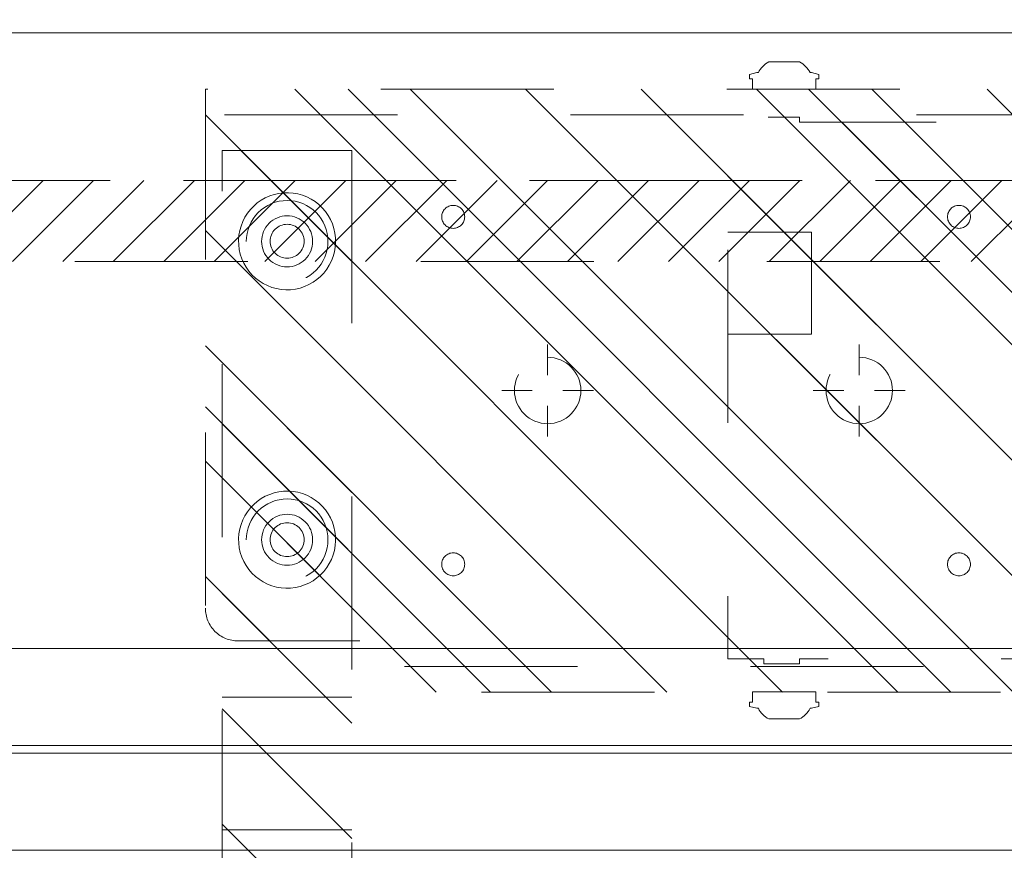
# Model space of a CAD drawing. Header units: inches. Extents: x -463 to -294, y -230 to 12.
# Tile 53 of 68: x -357.79 to -350.2, y 1.62 to 8.02. Entities that reach past the tile are written whole.
import ezdxf

# ---------------------------------------------------------------- set-up
doc = ezdxf.new("R2010")
doc.units = ezdxf.units.IN
doc.header["$LTSCALE"] = 32
doc.header["$MEASUREMENT"] = 0
doc.header["$PDMODE"] = 1
doc.header["$PDSIZE"] = -2
doc.linetypes.add('Dash Style-1', pattern=[0.083328, 0.041656, -0.041672])
for name, color, linetype, lineweight in [('DashLine', 7, 'Dash Style-1', 13), ('DashLineFill', 7, 'Dash Style-1', 13), ('Drawing', 7, 'Continuous', 18), ('Metal-DeskStructure', 7, 'Continuous', 13), ('None', 7, 'Continuous', 18), ('SolidLine', 7, 'Continuous', 15), ('Wood_1-H', 7, 'Continuous', 13), ('Wood_1-V', 7, 'Continuous', 13)]:
    doc.layers.add(name, color=color, linetype=linetype, lineweight=lineweight)
doc.layers.add('Electrical', color=1, linetype='Dash Style-1', lineweight=15, true_color=0xff0000)
doc.layers.add('Metal-Leg', color=7, linetype='Continuous', lineweight=18, true_color=0x4c4c4c)
pattern_1 = [(45, (0, 0), (-1.61302, 1.93572), []), (45, (-1.0608, 1.0608), (-0.472346, 0.416761), [])]

# ---------------------------------------------------------------- blocks, each defined once
blk = doc.blocks.new('Group-13')
at = {"layer": 'Wood_1-V'}
for points in [[(-2.0248, 22.8948), (27.9359, 22.8948), (-2.0248, 22.8948), (-2.0248, 22.8948)], [(-2.0248, 22.8948), (27.9359, 22.8948), (27.9359, 22.8948), (-2.0248, 22.8948)], [(-2.0248, 22.8948), (27.9359, 22.8948), (27.9359, 22.8948), (-2.0248, 22.8948), (-2.0248, 22.8948)], [(-2.0248, -48.8769), (27.9359, -48.8769), (27.9359, 22.8948), (-2.0248, 22.8948), (-2.0248, -48.8769)], [(-2.0248, 22.8948), (27.9359, 22.8948), (27.9359, -47.8139), (-2.0248, -47.8139), (-2.0248, 22.8948)]]:
    blk.add_lwpolyline(points, dxfattribs=at)
blk = doc.blocks.new('Group-24')
at = {"layer": 'Wood_1-H'}
for points in [[(-29.9185, 17.4027), (28.3099, 17.4027)], [(28.3099, 17.4027), (-29.9185, 17.4027)], [(-29.9185, 17.4027), (28.3099, 17.4027), (28.3099, 17.4027), (-29.9185, 17.4027)], [(-2.076, 17.3436), (13.3729, 17.3436), (13.3729, 16.5956), (-2.076, 16.5956), (-2.076, 17.3436)], [(-2.076, 17.3436), (13.3729, 17.3436), (13.3729, 16.5956), (-2.076, 16.5956), (-2.076, 17.3436)], [(-2.076, 17.3436), (-2.076, 17.3436), (13.3729, 17.3436), (13.3729, 17.3436), (-2.076, 17.3436)], [(13.3729, 16.5956), (13.3729, 16.5956), (-2.076, 16.5956), (-2.076, 16.5956), (13.3729, 16.5956)]]:
    blk.add_lwpolyline(points, dxfattribs=at)
at = {"layer": 'Wood_1-V'}
for points in [[(-1.761, 18.1507), (28.3099, 18.1507), (28.3099, 17.4027), (-1.761, 17.4027), (-1.761, 18.1507)], [(-1.761, 18.1507), (28.3099, 18.1507), (28.3099, 17.4027), (-1.761, 17.4027), (-1.761, 18.1507)], [(-1.761, 18.1507), (-1.761, 18.1507), (28.3099, 18.1507), (28.3099, 18.1507), (-1.761, 18.1507)], [(28.3099, 17.4027), (28.3099, 17.4027), (-1.761, 17.4027), (-1.761, 17.4027), (28.3099, 17.4027)]]:
    blk.add_lwpolyline(points, dxfattribs=at)
blk = doc.blocks.new('Group-28')
at = {"layer": 'DashLineFill', "linetype": 'Continuous', "lineweight": 13}
h = blk.add_hatch(dxfattribs=at)
h.set_pattern_fill('Steel', color=253, style=0, pattern_type=2)
h.set_pattern_definition(pattern_1)
h.paths.add_polyline_path([(-2.0669, 1.3976), (2.0669, 1.3976), (2.0669, 0.1378), (2.1063, 0.1378), (2.1063, -0.1378), (2.0669, -0.1378), (2.0669, -5.2756), (2.1063, -5.2756), (2.1063, -5.5512), (2.0669, -5.5512), (2.0669, -5.8268), (-2.0669, -5.8268), (-2.0669, -5.5512), (-2.1063, -5.5512), (-2.1063, -5.2756), (-2.0669, -5.2756), (-2.0669, -0.1378), (-2.1063, -0.1378), (-2.1063, 0.1378), (-2.0669, 0.1378)])
at = {"layer": 'DashLineFill', "flags": 128}
blk.add_lwpolyline([(-2.0669, 1.3976), (2.0669, 1.3976), (2.0669, 0.1378), (2.1063, 0.1378), (2.1063, -0.1378), (2.0669, -0.1378), (2.0669, -5.2756), (2.1063, -5.2756), (2.1063, -5.5512), (2.0669, -5.5512), (2.0669, -5.8268), (-2.0669, -5.8268), (-2.0669, -5.5512), (-2.1063, -5.5512), (-2.1063, -5.2756), (-2.0669, -5.2756), (-2.0669, -0.1378), (-2.1063, -0.1378), (-2.1063, 0.1378), (-2.0669, 0.1378)], close=True, dxfattribs=at)
at = {"layer": 'SolidLine', "flags": 128}
blk.add_lwpolyline([(-1.2205, -5.8268), (-1.2205, -5.1826), (-0.4331, -5.1826), (-0.4331, -5.8268)], dxfattribs=at)
at = {"layer": 'SolidLine', "linetype": 'Continuous', "lineweight": 5}
blk.add_point((0, 0), dxfattribs=at)
blk = doc.blocks.new('TL14_upper_leg (2D)')
at = {"layer": 'DashLine', "flags": 128}
blk.add_lwpolyline([(0, 1.2205), (0.1196, 1.2146), (0.2381, 1.197), (0.3543, 1.1679), (0.4671, 1.1276), (0.5753, 1.0764), (0.6781, 1.0148), (0.7743, 0.9434), (0.863, 0.863), (0.9434, 0.7743), (1.0148, 0.6781), (1.0764, 0.5753), (1.1276, 0.4671), (1.1679, 0.3543), (1.197, 0.2381), (1.2146, 0.1196), (1.2205, 0), (1.2146, -0.1196), (1.197, -0.2381), (1.1679, -0.3543), (1.1276, -0.4671), (1.0764, -0.5753), (1.0148, -0.6781), (0.9434, -0.7743), (0.863, -0.863), (0.7743, -0.9434), (0.6781, -1.0148), (0.5753, -1.0764), (0.4671, -1.1276), (0.3543, -1.1679), (0.2381, -1.197), (0.1196, -1.2146), (0, -1.2205), (-0.1196, -1.2146), (-0.2381, -1.197), (-0.3543, -1.1679), (-0.4671, -1.1276), (-0.5753, -1.0764), (-0.6781, -1.0148), (-0.7743, -0.9434), (-0.863, -0.863), (-0.9434, -0.7743), (-1.0148, -0.6781), (-1.0764, -0.5753), (-1.1276, -0.4671), (-1.1679, -0.3543), (-1.197, -0.2381), (-1.2146, -0.1196), (-1.2205, 0), (-1.2146, 0.1196), (-1.197, 0.2381), (-1.1679, 0.3543), (-1.1276, 0.4671), (-1.0764, 0.5753), (-1.0148, 0.6781), (-0.9434, 0.7743), (-0.863, 0.863), (-0.7743, 0.9434), (-0.6781, 1.0148), (-0.5753, 1.0764), (-0.4671, 1.1276), (-0.3543, 1.1679), (-0.2381, 1.197), (-0.1196, 1.2146)], close=True, dxfattribs=at)
at = {"layer": 'Metal-Leg', "linetype": 'Continuous', "lineweight": 5}
blk.add_point((0, 0), dxfattribs=at)
blk.add_point((0, 0), dxfattribs=at)
at = {"layer": 'SolidLine', "flags": 128}
for points in [[(-2.3228, 0.2437), (-2.4016, 0.2437), (-2.4016, 0.2677), (-2.4341, 0.2677), (-2.4493, 0.2108), (-2.4493, 0.1992, 0.157975), (-2.5315, 0.1181), (-2.5315, -0.1181, 0.156027), (-2.4493, -0.1991), (-2.4493, -0.2108), (-2.4341, -0.2677), (-2.4016, -0.2677), (-2.4016, -0.2437), (-2.3228, -0.2437)], [(2.3228, 0.2437), (2.4016, 0.2437), (2.4016, 0.2677), (2.4341, 0.2677), (2.4493, 0.2108), (2.4493, 0.1992, -0.157975), (2.5315, 0.1181), (2.5315, -0.1181, -0.156027), (2.4493, -0.1991), (2.4493, -0.2108), (2.4341, -0.2677), (2.4016, -0.2677), (2.4016, -0.2437), (2.3228, -0.2437)], [(-2.3228, -5.15), (-2.4016, -5.15), (-2.4016, -5.126), (-2.4341, -5.126), (-2.4493, -5.1829), (-2.4493, -5.1945, 0.157975), (-2.5315, -5.2756), (-2.5315, -5.5118, 0.156027), (-2.4493, -5.5928), (-2.4493, -5.6045), (-2.4341, -5.6614), (-2.4016, -5.6614), (-2.4016, -5.6374), (-2.3228, -5.6374)], [(2.3228, -5.15), (2.4016, -5.15), (2.4016, -5.126), (2.4341, -5.126), (2.4493, -5.1829), (2.4493, -5.1945, -0.157975), (2.5315, -5.2756), (2.5315, -5.5118, -0.156027), (2.4493, -5.5928), (2.4493, -5.6045), (2.4341, -5.6614), (2.4016, -5.6614), (2.4016, -5.6374), (2.3228, -5.6374)]]:
    blk.add_lwpolyline(points, format="xyb", close=True, dxfattribs=at)
at = {"layer": 'DashLine', "color": 7}
blk.add_blockref('Group-28', (0, 0), dxfattribs=at)
blk = doc.blocks.new('Group-29')
at = {"layer": 'DashLine'}
for p, q in [((0.0002, -3.5827), (0.0002, -3.3465)), ((-0.1179, -3.7008), (-0.3541, -3.7008)), ((0.1183, -3.7008), (0.3545, -3.7008)), ((0.0002, -3.8189), (0.0002, -4.0551))]:
    blk.add_line(p, q, dxfattribs=at)
at = {"layer": 'DashLine', "flags": 128}
blk.add_lwpolyline([(-0.2557, -3.7008), (-0.2545, -3.6757), (-0.2508, -3.6509), (-0.2447, -3.6265), (-0.2362, -3.6029), (-0.2255, -3.5802), (-0.2126, -3.5586), (-0.1976, -3.5384), (-0.1808, -3.5198), (-0.1621, -3.503), (-0.142, -3.488), (-0.1204, -3.4751), (-0.0977, -3.4644), (-0.0741, -3.4559), (-0.0497, -3.4498), (-0.0249, -3.4461), (0.0002, -3.4449), (0.0253, -3.4461), (0.0501, -3.4498), (0.0745, -3.4559), (0.0981, -3.4644), (0.1208, -3.4751), (0.1424, -3.488), (0.1625, -3.503), (0.1812, -3.5198), (0.198, -3.5384), (0.213, -3.5586), (0.2259, -3.5802), (0.2366, -3.6029), (0.2451, -3.6265), (0.2512, -3.6509), (0.2549, -3.6757), (0.2561, -3.7008), (0.2549, -3.7259), (0.2512, -3.7507), (0.2451, -3.7751), (0.2366, -3.7987), (0.2259, -3.8214), (0.213, -3.843), (0.198, -3.8631), (0.1812, -3.8817), (0.1625, -3.8986), (0.1424, -3.9136), (0.1208, -3.9265), (0.0981, -3.9372), (0.0745, -3.9457), (0.0501, -3.9518), (0.0253, -3.9555), (0.0002, -3.9567), (-0.0249, -3.9555), (-0.0497, -3.9518), (-0.0741, -3.9457), (-0.0977, -3.9372), (-0.1204, -3.9265), (-0.142, -3.9136), (-0.1621, -3.8986), (-0.1808, -3.8817), (-0.1976, -3.8631), (-0.2126, -3.843), (-0.2255, -3.8214), (-0.2362, -3.7987), (-0.2447, -3.7751), (-0.2508, -3.7507), (-0.2545, -3.7259)], close=True, dxfattribs=at)
blk = doc.blocks.new('Group-35')
at = {"layer": 'DashLine'}
for p, q in [((0.0002, -5.9843), (0.0002, -5.748)), ((-0.1179, -6.1024), (-0.3541, -6.1024)), ((0.1183, -6.1024), (0.3545, -6.1024)), ((0.0002, -6.2205), (0.0002, -6.4567))]:
    blk.add_line(p, q, dxfattribs=at)
at = {"layer": 'DashLine', "flags": 128}
blk.add_lwpolyline([(-0.2557, -6.1024), (-0.2545, -6.0773), (-0.2508, -6.0524), (-0.2447, -6.0281), (-0.2362, -6.0044), (-0.2255, -5.9817), (-0.2126, -5.9602), (-0.1976, -5.94), (-0.1808, -5.9214), (-0.1621, -5.9045), (-0.142, -5.8896), (-0.1204, -5.8767), (-0.0977, -5.8659), (-0.0741, -5.8575), (-0.0497, -5.8514), (-0.0249, -5.8477), (0.0002, -5.8465), (0.0253, -5.8477), (0.0501, -5.8514), (0.0745, -5.8575), (0.0981, -5.8659), (0.1208, -5.8767), (0.1424, -5.8896), (0.1625, -5.9045), (0.1812, -5.9214), (0.198, -5.94), (0.213, -5.9602), (0.2259, -5.9817), (0.2366, -6.0044), (0.2451, -6.0281), (0.2512, -6.0524), (0.2549, -6.0773), (0.2561, -6.1024), (0.2549, -6.1274), (0.2512, -6.1523), (0.2451, -6.1766), (0.2366, -6.2003), (0.2259, -6.223), (0.213, -6.2445), (0.198, -6.2647), (0.1812, -6.2833), (0.1625, -6.3002), (0.1424, -6.3151), (0.1208, -6.3281), (0.0981, -6.3388), (0.0745, -6.3472), (0.0501, -6.3534), (0.0253, -6.357), (0.0002, -6.3583), (-0.0249, -6.357), (-0.0497, -6.3534), (-0.0741, -6.3472), (-0.0977, -6.3388), (-0.1204, -6.3281), (-0.142, -6.3151), (-0.1621, -6.3002), (-0.1808, -6.2833), (-0.1976, -6.2647), (-0.2126, -6.2445), (-0.2255, -6.223), (-0.2362, -6.2003), (-0.2447, -6.1766), (-0.2508, -6.1523), (-0.2545, -6.1274)], close=True, dxfattribs=at)
blk = doc.blocks.new('1BRPT9-Bracket (2D)')
at = {"layer": 'DashLineFill', "linetype": 'Continuous', "lineweight": 13}
h = blk.add_hatch(dxfattribs=at)
h.set_pattern_fill('Steel', color=253, style=0, pattern_type=2)
h.set_pattern_definition(pattern_1)
edge = h.paths.add_edge_path()
edge.add_arc((1.6779, -8.4882), 0.252, 270, 360)
edge.add_line((1.9299, -8.4882), (1.9299, -7.4803))
edge.add_line((1.9299, -7.4803), (2.3236, -7.4803))
edge.add_line((2.3236, -7.4803), (2.3236, 7.4611))
edge.add_line((2.3236, 7.4611), (1.9299, 7.4803))
edge.add_line((1.9299, 7.4803), (1.9299, 8.4882))
edge.add_arc((1.6779, 8.4882), 0.252, 360, 450)
edge.add_line((1.6779, 8.7402), (-2.3221, 8.7402))
edge.add_line((-2.3221, 8.7402), (-2.3221, -8.7402))
edge.add_line((-2.3221, -8.7402), (1.6779, -8.7402))
h = blk.add_hatch(dxfattribs=at)
h.set_pattern_fill('Steel', color=253, style=0, pattern_type=2)
h.set_pattern_definition(pattern_1)
h.paths.add_polyline_path([(-1.3378, -3.0211), (-1.3465, -3.0207), (-1.3551, -3.0194), (-1.3635, -3.0173), (-1.3717, -3.0144), (-1.3796, -3.0107), (-1.387, -3.0062), (-1.394, -3.001), (-1.4005, -2.9952), (-1.4063, -2.9888), (-1.4115, -2.9818), (-1.4159, -2.9743), (-1.4197, -2.9665), (-1.4226, -2.9583), (-1.4247, -2.9498), (-1.426, -2.9412), (-1.4264, -2.9326), (-1.426, -2.9239), (-1.4247, -2.9153), (-1.4226, -2.9069), (-1.4197, -2.8987), (-1.4159, -2.8908), (-1.4115, -2.8834), (-1.4063, -2.8764), (-1.4005, -2.8699), (-1.394, -2.8641), (-1.387, -2.8589), (-1.3796, -2.8544), (-1.3717, -2.8507), (-1.3635, -2.8478), (-1.3551, -2.8457), (-1.3465, -2.8444), (-1.3378, -2.844), (-1.3291, -2.8444), (-1.3205, -2.8457), (-1.3121, -2.8478), (-1.3039, -2.8507), (-1.2961, -2.8544), (-1.2886, -2.8589), (-1.2816, -2.8641), (-1.2752, -2.8699), (-1.2693, -2.8764), (-1.2642, -2.8834), (-1.2597, -2.8908), (-1.256, -2.8987), (-1.253, -2.9069), (-1.2509, -2.9153), (-1.2497, -2.9239), (-1.2492, -2.9326), (-1.2497, -2.9412), (-1.2509, -2.9498), (-1.253, -2.9583), (-1.256, -2.9665), (-1.2597, -2.9743), (-1.2642, -2.9818), (-1.2693, -2.9888), (-1.2752, -2.9952), (-1.2816, -3.001), (-1.2886, -3.0062), (-1.2961, -3.0107), (-1.3039, -3.0144), (-1.3121, -3.0173), (-1.3205, -3.0194), (-1.3291, -3.0207)])
h = blk.add_hatch(dxfattribs=at)
h.set_pattern_fill('Steel', color=253, style=0, pattern_type=2)
h.set_pattern_definition(pattern_1)
h.paths.add_polyline_path([(1.3393, -3.0211), (1.3307, -3.0207), (1.3221, -3.0194), (1.3136, -3.0173), (1.3054, -3.0144), (1.2976, -3.0107), (1.2901, -3.0062), (1.2832, -3.001), (1.2767, -2.9952), (1.2709, -2.9888), (1.2657, -2.9818), (1.2612, -2.9743), (1.2575, -2.9665), (1.2546, -2.9583), (1.2525, -2.9498), (1.2512, -2.9412), (1.2508, -2.9326), (1.2512, -2.9239), (1.2525, -2.9153), (1.2546, -2.9069), (1.2575, -2.8987), (1.2612, -2.8908), (1.2657, -2.8834), (1.2709, -2.8764), (1.2767, -2.8699), (1.2832, -2.8641), (1.2901, -2.8589), (1.2976, -2.8544), (1.3054, -2.8507), (1.3136, -2.8478), (1.3221, -2.8457), (1.3307, -2.8444), (1.3393, -2.844), (1.348, -2.8444), (1.3566, -2.8457), (1.3651, -2.8478), (1.3732, -2.8507), (1.3811, -2.8544), (1.3886, -2.8589), (1.3955, -2.8641), (1.402, -2.8699), (1.4078, -2.8764), (1.413, -2.8834), (1.4175, -2.8908), (1.4212, -2.8987), (1.4241, -2.9069), (1.4262, -2.9153), (1.4275, -2.9239), (1.4279, -2.9326), (1.4275, -2.9412), (1.4262, -2.9498), (1.4241, -2.9583), (1.4212, -2.9665), (1.4175, -2.9743), (1.413, -2.9818), (1.4078, -2.9888), (1.402, -2.9952), (1.3955, -3.001), (1.3886, -3.0062), (1.3811, -3.0107), (1.3732, -3.0144), (1.3651, -3.0173), (1.3566, -3.0194), (1.348, -3.0207)])
h = blk.add_hatch(dxfattribs=at)
h.set_pattern_fill('Steel', color=253, style=0, pattern_type=2)
h.set_pattern_definition(pattern_1)
h.paths.add_polyline_path([(-1.3378, -6.9188), (-1.3465, -6.9184), (-1.3551, -6.9171), (-1.3635, -6.915), (-1.3717, -6.912), (-1.3796, -6.9083), (-1.387, -6.9039), (-1.394, -6.8987), (-1.4005, -6.8928), (-1.4063, -6.8864), (-1.4115, -6.8794), (-1.4159, -6.872), (-1.4197, -6.8641), (-1.4226, -6.8559), (-1.4247, -6.8475), (-1.426, -6.8389), (-1.4264, -6.8302), (-1.426, -6.8215), (-1.4247, -6.8129), (-1.4226, -6.8045), (-1.4197, -6.7963), (-1.4159, -6.7884), (-1.4115, -6.781), (-1.4063, -6.774), (-1.4005, -6.7676), (-1.394, -6.7617), (-1.387, -6.7565), (-1.3796, -6.7521), (-1.3717, -6.7484), (-1.3635, -6.7454), (-1.3551, -6.7433), (-1.3465, -6.742), (-1.3378, -6.7416), (-1.3291, -6.742), (-1.3205, -6.7433), (-1.3121, -6.7454), (-1.3039, -6.7484), (-1.2961, -6.7521), (-1.2886, -6.7565), (-1.2816, -6.7617), (-1.2752, -6.7676), (-1.2693, -6.774), (-1.2642, -6.781), (-1.2597, -6.7884), (-1.256, -6.7963), (-1.253, -6.8045), (-1.2509, -6.8129), (-1.2497, -6.8215), (-1.2492, -6.8302), (-1.2497, -6.8389), (-1.2509, -6.8475), (-1.253, -6.8559), (-1.256, -6.8641), (-1.2597, -6.872), (-1.2642, -6.8794), (-1.2693, -6.8864), (-1.2752, -6.8928), (-1.2816, -6.8987), (-1.2886, -6.9039), (-1.2961, -6.9083), (-1.3039, -6.912), (-1.3121, -6.915), (-1.3205, -6.9171), (-1.3291, -6.9184)])
h = blk.add_hatch(dxfattribs=at)
h.set_pattern_fill('Steel', color=253, style=0, pattern_type=2)
h.set_pattern_definition(pattern_1)
h.paths.add_polyline_path([(1.3393, -6.9188), (1.3307, -6.9184), (1.3221, -6.9171), (1.3136, -6.915), (1.3054, -6.912), (1.2976, -6.9083), (1.2901, -6.9039), (1.2832, -6.8987), (1.2767, -6.8928), (1.2709, -6.8864), (1.2657, -6.8794), (1.2612, -6.872), (1.2575, -6.8641), (1.2546, -6.8559), (1.2525, -6.8475), (1.2512, -6.8389), (1.2508, -6.8302), (1.2512, -6.8215), (1.2525, -6.8129), (1.2546, -6.8045), (1.2575, -6.7963), (1.2612, -6.7884), (1.2657, -6.781), (1.2709, -6.774), (1.2767, -6.7676), (1.2832, -6.7617), (1.2901, -6.7565), (1.2976, -6.7521), (1.3054, -6.7484), (1.3136, -6.7454), (1.3221, -6.7433), (1.3307, -6.742), (1.3393, -6.7416), (1.348, -6.742), (1.3566, -6.7433), (1.3651, -6.7454), (1.3732, -6.7484), (1.3811, -6.7521), (1.3886, -6.7565), (1.3955, -6.7617), (1.402, -6.7676), (1.4078, -6.774), (1.413, -6.781), (1.4175, -6.7884), (1.4212, -6.7963), (1.4241, -6.8045), (1.4262, -6.8129), (1.4275, -6.8215), (1.4279, -6.8302), (1.4275, -6.8389), (1.4262, -6.8475), (1.4241, -6.8559), (1.4212, -6.8641), (1.4175, -6.872), (1.413, -6.8794), (1.4078, -6.8864), (1.402, -6.8928), (1.3955, -6.8987), (1.3886, -6.9039), (1.3811, -6.9083), (1.3732, -6.912), (1.3651, -6.915), (1.3566, -6.9171), (1.348, -6.9184)])
h = blk.add_hatch(dxfattribs=at)
h.set_pattern_fill('Steel', color=253, style=0, pattern_type=2)
h.set_pattern_definition(pattern_1)
h.paths.add_polyline_path([(-1.1488, -8.4252), (-1.1797, -8.4237), (-1.2103, -8.4191), (-1.2403, -8.4116), (-1.2694, -8.4012), (-1.2973, -8.388), (-1.3238, -8.3721), (-1.3486, -8.3537), (-1.3716, -8.3329), (-1.3923, -8.31), (-1.4107, -8.2852), (-1.4266, -8.2587), (-1.4398, -8.2308), (-1.4502, -8.2017), (-1.4577, -8.1717), (-1.4623, -8.1411), (-1.4638, -8.1102), (-1.4623, -8.0794), (-1.4577, -8.0488), (-1.4502, -8.0188), (-1.4398, -7.9897), (-1.4266, -7.9618), (-1.4107, -7.9353), (-1.3923, -7.9104), (-1.3716, -7.8875), (-1.3486, -7.8668), (-1.3238, -7.8484), (-1.2973, -7.8325), (-1.2694, -7.8193), (-1.2403, -7.8088), (-1.2103, -7.8013), (-1.1797, -7.7968), (-1.1488, -7.7953), (-1.118, -7.7968), (-1.0874, -7.8013), (-1.0574, -7.8088), (-1.0283, -7.8193), (-1.0004, -7.8325), (-0.9739, -7.8484), (-0.949, -7.8668), (-0.9261, -7.8875), (-0.9054, -7.9104), (-0.887, -7.9353), (-0.8711, -7.9618), (-0.8579, -7.9897), (-0.8474, -8.0188), (-0.8399, -8.0488), (-0.8354, -8.0794), (-0.8339, -8.1102), (-0.8354, -8.1411), (-0.8399, -8.1717), (-0.8474, -8.2017), (-0.8579, -8.2308), (-0.8711, -8.2587), (-0.887, -8.2852), (-0.9054, -8.31), (-0.9261, -8.3329), (-0.949, -8.3537), (-0.9739, -8.3721), (-1.0004, -8.388), (-1.0283, -8.4012), (-1.0574, -8.4116), (-1.0874, -8.4191), (-1.118, -8.4237)])
h = blk.add_hatch(dxfattribs=at)
h.set_pattern_fill('Steel', color=253, style=0, pattern_type=2)
h.set_pattern_definition(pattern_1)
h.paths.add_polyline_path([(1.1504, -8.4252), (1.1195, -8.4237), (1.0889, -8.4191), (1.0589, -8.4116), (1.0298, -8.4012), (1.0019, -8.388), (0.9754, -8.3721), (0.9506, -8.3537), (0.9277, -8.3329), (0.9069, -8.31), (0.8885, -8.2852), (0.8726, -8.2587), (0.8594, -8.2308), (0.849, -8.2017), (0.8415, -8.1717), (0.8369, -8.1411), (0.8354, -8.1102), (0.8369, -8.0794), (0.8415, -8.0488), (0.849, -8.0188), (0.8594, -7.9897), (0.8726, -7.9618), (0.8885, -7.9353), (0.9069, -7.9104), (0.9277, -7.8875), (0.9506, -7.8668), (0.9754, -7.8484), (1.0019, -7.8325), (1.0298, -7.8193), (1.0589, -7.8088), (1.0889, -7.8013), (1.1195, -7.7968), (1.1504, -7.7953), (1.1812, -7.7968), (1.2118, -7.8013), (1.2418, -7.8088), (1.2709, -7.8193), (1.2988, -7.8325), (1.3254, -7.8484), (1.3502, -7.8668), (1.3731, -7.8875), (1.3938, -7.9104), (1.4123, -7.9353), (1.4281, -7.9618), (1.4414, -7.9897), (1.4518, -8.0188), (1.4593, -8.0488), (1.4638, -8.0794), (1.4653, -8.1102), (1.4638, -8.1411), (1.4593, -8.1717), (1.4518, -8.2017), (1.4414, -8.2308), (1.4281, -8.2587), (1.4123, -8.2852), (1.3938, -8.31), (1.3731, -8.3329), (1.3502, -8.3537), (1.3254, -8.3721), (1.2988, -8.388), (1.2709, -8.4012), (1.2418, -8.4116), (1.2118, -8.4191), (1.1812, -8.4237)])
h = blk.add_hatch(dxfattribs=at)
h.set_pattern_fill('Steel', color=253, style=0, pattern_type=2)
h.set_pattern_definition(pattern_1)
h.paths.add_polyline_path([(-1.1488, -8.3071), (-1.1681, -8.3061), (-1.1872, -8.3033), (-1.206, -8.2986), (-1.2242, -8.2921), (-1.2416, -8.2838), (-1.2582, -8.2739), (-1.2737, -8.2624), (-1.288, -8.2494), (-1.301, -8.2351), (-1.3125, -8.2196), (-1.3224, -8.203), (-1.3307, -8.1856), (-1.3372, -8.1674), (-1.3419, -8.1486), (-1.3447, -8.1295), (-1.3457, -8.1102), (-1.3447, -8.0909), (-1.3419, -8.0718), (-1.3372, -8.0531), (-1.3307, -8.0349), (-1.3224, -8.0174), (-1.3125, -8.0009), (-1.301, -7.9854), (-1.288, -7.971), (-1.2737, -7.9581), (-1.2582, -7.9466), (-1.2416, -7.9366), (-1.2242, -7.9284), (-1.206, -7.9219), (-1.1872, -7.9172), (-1.1681, -7.9143), (-1.1488, -7.9134), (-1.1295, -7.9143), (-1.1104, -7.9172), (-1.0917, -7.9219), (-1.0735, -7.9284), (-1.056, -7.9366), (-1.0395, -7.9466), (-1.024, -7.9581), (-1.0096, -7.971), (-0.9967, -7.9854), (-0.9852, -8.0009), (-0.9752, -8.0174), (-0.967, -8.0349), (-0.9605, -8.0531), (-0.9558, -8.0718), (-0.9529, -8.0909), (-0.952, -8.1102), (-0.9529, -8.1295), (-0.9558, -8.1486), (-0.9605, -8.1674), (-0.967, -8.1856), (-0.9752, -8.203), (-0.9852, -8.2196), (-0.9967, -8.2351), (-1.0096, -8.2494), (-1.024, -8.2624), (-1.0395, -8.2739), (-1.056, -8.2838), (-1.0735, -8.2921), (-1.0917, -8.2986), (-1.1104, -8.3033), (-1.1295, -8.3061)])
h = blk.add_hatch(dxfattribs=at)
h.set_pattern_fill('Steel', color=253, style=0, pattern_type=2)
h.set_pattern_definition(pattern_1)
h.paths.add_polyline_path([(1.1504, -8.3071), (1.1311, -8.3061), (1.112, -8.3033), (1.0932, -8.2986), (1.075, -8.2921), (1.0576, -8.2838), (1.041, -8.2739), (1.0255, -8.2624), (1.0112, -8.2494), (0.9982, -8.2351), (0.9867, -8.2196), (0.9768, -8.203), (0.9685, -8.1856), (0.962, -8.1674), (0.9573, -8.1486), (0.9545, -8.1295), (0.9535, -8.1102), (0.9545, -8.0909), (0.9573, -8.0718), (0.962, -8.0531), (0.9685, -8.0349), (0.9768, -8.0174), (0.9867, -8.0009), (0.9982, -7.9854), (1.0112, -7.971), (1.0255, -7.9581), (1.041, -7.9466), (1.0576, -7.9366), (1.075, -7.9284), (1.0932, -7.9219), (1.112, -7.9172), (1.1311, -7.9143), (1.1504, -7.9134), (1.1697, -7.9143), (1.1888, -7.9172), (1.2075, -7.9219), (1.2257, -7.9284), (1.2432, -7.9366), (1.2597, -7.9466), (1.2753, -7.9581), (1.2896, -7.971), (1.3025, -7.9854), (1.314, -8.0009), (1.324, -8.0174), (1.3322, -8.0349), (1.3387, -8.0531), (1.3434, -8.0718), (1.3463, -8.0909), (1.3472, -8.1102), (1.3463, -8.1295), (1.3434, -8.1486), (1.3387, -8.1674), (1.3322, -8.1856), (1.324, -8.203), (1.314, -8.2196), (1.3025, -8.2351), (1.2896, -8.2494), (1.2753, -8.2624), (1.2597, -8.2739), (1.2432, -8.2838), (1.2257, -8.2921), (1.2075, -8.2986), (1.1888, -8.3033), (1.1697, -8.3061)])
at = {"layer": 'DashLineFill'}
for p, q in [((-2.1252, 8.7402), (-2.1252, -8.7402)), ((2.1268, 7.4611), (2.1268, -7.4803))]:
    blk.add_line(p, q, dxfattribs=at)
at = {"layer": 'DashLineFill', "flags": 128}
blk.add_lwpolyline([(1.6779, -8.7402, 0.414214), (1.9299, -8.4882), (1.9299, -7.4803), (2.3236, -7.4803), (2.3236, 7.4611), (1.9299, 7.4803), (1.9299, 8.4882, 0.414214), (1.6779, 8.7402), (-2.3221, 8.7402), (-2.3221, -8.7402)], format="xyb", close=True, dxfattribs=at)
for points in [[(-1.3378, -3.0211), (-1.3465, -3.0207), (-1.3551, -3.0194), (-1.3635, -3.0173), (-1.3717, -3.0144), (-1.3796, -3.0107), (-1.387, -3.0062), (-1.394, -3.001), (-1.4005, -2.9952), (-1.4063, -2.9888), (-1.4115, -2.9818), (-1.4159, -2.9743), (-1.4197, -2.9665), (-1.4226, -2.9583), (-1.4247, -2.9498), (-1.426, -2.9412), (-1.4264, -2.9326), (-1.426, -2.9239), (-1.4247, -2.9153), (-1.4226, -2.9069), (-1.4197, -2.8987), (-1.4159, -2.8908), (-1.4115, -2.8834), (-1.4063, -2.8764), (-1.4005, -2.8699), (-1.394, -2.8641), (-1.387, -2.8589), (-1.3796, -2.8544), (-1.3717, -2.8507), (-1.3635, -2.8478), (-1.3551, -2.8457), (-1.3465, -2.8444), (-1.3378, -2.844), (-1.3291, -2.8444), (-1.3205, -2.8457), (-1.3121, -2.8478), (-1.3039, -2.8507), (-1.2961, -2.8544), (-1.2886, -2.8589), (-1.2816, -2.8641), (-1.2752, -2.8699), (-1.2693, -2.8764), (-1.2642, -2.8834), (-1.2597, -2.8908), (-1.256, -2.8987), (-1.253, -2.9069), (-1.2509, -2.9153), (-1.2497, -2.9239), (-1.2492, -2.9326), (-1.2497, -2.9412), (-1.2509, -2.9498), (-1.253, -2.9583), (-1.256, -2.9665), (-1.2597, -2.9743), (-1.2642, -2.9818), (-1.2693, -2.9888), (-1.2752, -2.9952), (-1.2816, -3.001), (-1.2886, -3.0062), (-1.2961, -3.0107), (-1.3039, -3.0144), (-1.3121, -3.0173), (-1.3205, -3.0194), (-1.3291, -3.0207)], [(1.3393, -3.0211), (1.3307, -3.0207), (1.3221, -3.0194), (1.3136, -3.0173), (1.3054, -3.0144), (1.2976, -3.0107), (1.2901, -3.0062), (1.2832, -3.001), (1.2767, -2.9952), (1.2709, -2.9888), (1.2657, -2.9818), (1.2612, -2.9743), (1.2575, -2.9665), (1.2546, -2.9583), (1.2525, -2.9498), (1.2512, -2.9412), (1.2508, -2.9326), (1.2512, -2.9239), (1.2525, -2.9153), (1.2546, -2.9069), (1.2575, -2.8987), (1.2612, -2.8908), (1.2657, -2.8834), (1.2709, -2.8764), (1.2767, -2.8699), (1.2832, -2.8641), (1.2901, -2.8589), (1.2976, -2.8544), (1.3054, -2.8507), (1.3136, -2.8478), (1.3221, -2.8457), (1.3307, -2.8444), (1.3393, -2.844), (1.348, -2.8444), (1.3566, -2.8457), (1.3651, -2.8478), (1.3732, -2.8507), (1.3811, -2.8544), (1.3886, -2.8589), (1.3955, -2.8641), (1.402, -2.8699), (1.4078, -2.8764), (1.413, -2.8834), (1.4175, -2.8908), (1.4212, -2.8987), (1.4241, -2.9069), (1.4262, -2.9153), (1.4275, -2.9239), (1.4279, -2.9326), (1.4275, -2.9412), (1.4262, -2.9498), (1.4241, -2.9583), (1.4212, -2.9665), (1.4175, -2.9743), (1.413, -2.9818), (1.4078, -2.9888), (1.402, -2.9952), (1.3955, -3.001), (1.3886, -3.0062), (1.3811, -3.0107), (1.3732, -3.0144), (1.3651, -3.0173), (1.3566, -3.0194), (1.348, -3.0207)], [(-1.3378, -6.9188), (-1.3465, -6.9184), (-1.3551, -6.9171), (-1.3635, -6.915), (-1.3717, -6.912), (-1.3796, -6.9083), (-1.387, -6.9039), (-1.394, -6.8987), (-1.4005, -6.8928), (-1.4063, -6.8864), (-1.4115, -6.8794), (-1.4159, -6.872), (-1.4197, -6.8641), (-1.4226, -6.8559), (-1.4247, -6.8475), (-1.426, -6.8389), (-1.4264, -6.8302), (-1.426, -6.8215), (-1.4247, -6.8129), (-1.4226, -6.8045), (-1.4197, -6.7963), (-1.4159, -6.7884), (-1.4115, -6.781), (-1.4063, -6.774), (-1.4005, -6.7676), (-1.394, -6.7617), (-1.387, -6.7565), (-1.3796, -6.7521), (-1.3717, -6.7484), (-1.3635, -6.7454), (-1.3551, -6.7433), (-1.3465, -6.742), (-1.3378, -6.7416), (-1.3291, -6.742), (-1.3205, -6.7433), (-1.3121, -6.7454), (-1.3039, -6.7484), (-1.2961, -6.7521), (-1.2886, -6.7565), (-1.2816, -6.7617), (-1.2752, -6.7676), (-1.2693, -6.774), (-1.2642, -6.781), (-1.2597, -6.7884), (-1.256, -6.7963), (-1.253, -6.8045), (-1.2509, -6.8129), (-1.2497, -6.8215), (-1.2492, -6.8302), (-1.2497, -6.8389), (-1.2509, -6.8475), (-1.253, -6.8559), (-1.256, -6.8641), (-1.2597, -6.872), (-1.2642, -6.8794), (-1.2693, -6.8864), (-1.2752, -6.8928), (-1.2816, -6.8987), (-1.2886, -6.9039), (-1.2961, -6.9083), (-1.3039, -6.912), (-1.3121, -6.915), (-1.3205, -6.9171), (-1.3291, -6.9184)], [(1.3393, -6.9188), (1.3307, -6.9184), (1.3221, -6.9171), (1.3136, -6.915), (1.3054, -6.912), (1.2976, -6.9083), (1.2901, -6.9039), (1.2832, -6.8987), (1.2767, -6.8928), (1.2709, -6.8864), (1.2657, -6.8794), (1.2612, -6.872), (1.2575, -6.8641), (1.2546, -6.8559), (1.2525, -6.8475), (1.2512, -6.8389), (1.2508, -6.8302), (1.2512, -6.8215), (1.2525, -6.8129), (1.2546, -6.8045), (1.2575, -6.7963), (1.2612, -6.7884), (1.2657, -6.781), (1.2709, -6.774), (1.2767, -6.7676), (1.2832, -6.7617), (1.2901, -6.7565), (1.2976, -6.7521), (1.3054, -6.7484), (1.3136, -6.7454), (1.3221, -6.7433), (1.3307, -6.742), (1.3393, -6.7416), (1.348, -6.742), (1.3566, -6.7433), (1.3651, -6.7454), (1.3732, -6.7484), (1.3811, -6.7521), (1.3886, -6.7565), (1.3955, -6.7617), (1.402, -6.7676), (1.4078, -6.774), (1.413, -6.781), (1.4175, -6.7884), (1.4212, -6.7963), (1.4241, -6.8045), (1.4262, -6.8129), (1.4275, -6.8215), (1.4279, -6.8302), (1.4275, -6.8389), (1.4262, -6.8475), (1.4241, -6.8559), (1.4212, -6.8641), (1.4175, -6.872), (1.413, -6.8794), (1.4078, -6.8864), (1.402, -6.8928), (1.3955, -6.8987), (1.3886, -6.9039), (1.3811, -6.9083), (1.3732, -6.912), (1.3651, -6.915), (1.3566, -6.9171), (1.348, -6.9184)], [(-1.1488, -8.4252), (-1.1797, -8.4237), (-1.2103, -8.4191), (-1.2403, -8.4116), (-1.2694, -8.4012), (-1.2973, -8.388), (-1.3238, -8.3721), (-1.3486, -8.3537), (-1.3716, -8.3329), (-1.3923, -8.31), (-1.4107, -8.2852), (-1.4266, -8.2587), (-1.4398, -8.2308), (-1.4502, -8.2017), (-1.4577, -8.1717), (-1.4623, -8.1411), (-1.4638, -8.1102), (-1.4623, -8.0794), (-1.4577, -8.0488), (-1.4502, -8.0188), (-1.4398, -7.9897), (-1.4266, -7.9618), (-1.4107, -7.9353), (-1.3923, -7.9104), (-1.3716, -7.8875), (-1.3486, -7.8668), (-1.3238, -7.8484), (-1.2973, -7.8325), (-1.2694, -7.8193), (-1.2403, -7.8088), (-1.2103, -7.8013), (-1.1797, -7.7968), (-1.1488, -7.7953), (-1.118, -7.7968), (-1.0874, -7.8013), (-1.0574, -7.8088), (-1.0283, -7.8193), (-1.0004, -7.8325), (-0.9739, -7.8484), (-0.949, -7.8668), (-0.9261, -7.8875), (-0.9054, -7.9104), (-0.887, -7.9353), (-0.8711, -7.9618), (-0.8579, -7.9897), (-0.8474, -8.0188), (-0.8399, -8.0488), (-0.8354, -8.0794), (-0.8339, -8.1102), (-0.8354, -8.1411), (-0.8399, -8.1717), (-0.8474, -8.2017), (-0.8579, -8.2308), (-0.8711, -8.2587), (-0.887, -8.2852), (-0.9054, -8.31), (-0.9261, -8.3329), (-0.949, -8.3537), (-0.9739, -8.3721), (-1.0004, -8.388), (-1.0283, -8.4012), (-1.0574, -8.4116), (-1.0874, -8.4191), (-1.118, -8.4237)], [(1.1504, -8.4252), (1.1195, -8.4237), (1.0889, -8.4191), (1.0589, -8.4116), (1.0298, -8.4012), (1.0019, -8.388), (0.9754, -8.3721), (0.9506, -8.3537), (0.9277, -8.3329), (0.9069, -8.31), (0.8885, -8.2852), (0.8726, -8.2587), (0.8594, -8.2308), (0.849, -8.2017), (0.8415, -8.1717), (0.8369, -8.1411), (0.8354, -8.1102), (0.8369, -8.0794), (0.8415, -8.0488), (0.849, -8.0188), (0.8594, -7.9897), (0.8726, -7.9618), (0.8885, -7.9353), (0.9069, -7.9104), (0.9277, -7.8875), (0.9506, -7.8668), (0.9754, -7.8484), (1.0019, -7.8325), (1.0298, -7.8193), (1.0589, -7.8088), (1.0889, -7.8013), (1.1195, -7.7968), (1.1504, -7.7953), (1.1812, -7.7968), (1.2118, -7.8013), (1.2418, -7.8088), (1.2709, -7.8193), (1.2988, -7.8325), (1.3254, -7.8484), (1.3502, -7.8668), (1.3731, -7.8875), (1.3938, -7.9104), (1.4123, -7.9353), (1.4281, -7.9618), (1.4414, -7.9897), (1.4518, -8.0188), (1.4593, -8.0488), (1.4638, -8.0794), (1.4653, -8.1102), (1.4638, -8.1411), (1.4593, -8.1717), (1.4518, -8.2017), (1.4414, -8.2308), (1.4281, -8.2587), (1.4123, -8.2852), (1.3938, -8.31), (1.3731, -8.3329), (1.3502, -8.3537), (1.3254, -8.3721), (1.2988, -8.388), (1.2709, -8.4012), (1.2418, -8.4116), (1.2118, -8.4191), (1.1812, -8.4237)], [(-1.1488, -8.3071), (-1.1681, -8.3061), (-1.1872, -8.3033), (-1.206, -8.2986), (-1.2242, -8.2921), (-1.2416, -8.2838), (-1.2582, -8.2739), (-1.2737, -8.2624), (-1.288, -8.2494), (-1.301, -8.2351), (-1.3125, -8.2196), (-1.3224, -8.203), (-1.3307, -8.1856), (-1.3372, -8.1674), (-1.3419, -8.1486), (-1.3447, -8.1295), (-1.3457, -8.1102), (-1.3447, -8.0909), (-1.3419, -8.0718), (-1.3372, -8.0531), (-1.3307, -8.0349), (-1.3224, -8.0174), (-1.3125, -8.0009), (-1.301, -7.9854), (-1.288, -7.971), (-1.2737, -7.9581), (-1.2582, -7.9466), (-1.2416, -7.9366), (-1.2242, -7.9284), (-1.206, -7.9219), (-1.1872, -7.9172), (-1.1681, -7.9143), (-1.1488, -7.9134), (-1.1295, -7.9143), (-1.1104, -7.9172), (-1.0917, -7.9219), (-1.0735, -7.9284), (-1.056, -7.9366), (-1.0395, -7.9466), (-1.024, -7.9581), (-1.0096, -7.971), (-0.9967, -7.9854), (-0.9852, -8.0009), (-0.9752, -8.0174), (-0.967, -8.0349), (-0.9605, -8.0531), (-0.9558, -8.0718), (-0.9529, -8.0909), (-0.952, -8.1102), (-0.9529, -8.1295), (-0.9558, -8.1486), (-0.9605, -8.1674), (-0.967, -8.1856), (-0.9752, -8.203), (-0.9852, -8.2196), (-0.9967, -8.2351), (-1.0096, -8.2494), (-1.024, -8.2624), (-1.0395, -8.2739), (-1.056, -8.2838), (-1.0735, -8.2921), (-1.0917, -8.2986), (-1.1104, -8.3033), (-1.1295, -8.3061)], [(1.1504, -8.3071), (1.1311, -8.3061), (1.112, -8.3033), (1.0932, -8.2986), (1.075, -8.2921), (1.0576, -8.2838), (1.041, -8.2739), (1.0255, -8.2624), (1.0112, -8.2494), (0.9982, -8.2351), (0.9867, -8.2196), (0.9768, -8.203), (0.9685, -8.1856), (0.962, -8.1674), (0.9573, -8.1486), (0.9545, -8.1295), (0.9535, -8.1102), (0.9545, -8.0909), (0.9573, -8.0718), (0.962, -8.0531), (0.9685, -8.0349), (0.9768, -8.0174), (0.9867, -8.0009), (0.9982, -7.9854), (1.0112, -7.971), (1.0255, -7.9581), (1.041, -7.9466), (1.0576, -7.9366), (1.075, -7.9284), (1.0932, -7.9219), (1.112, -7.9172), (1.1311, -7.9143), (1.1504, -7.9134), (1.1697, -7.9143), (1.1888, -7.9172), (1.2075, -7.9219), (1.2257, -7.9284), (1.2432, -7.9366), (1.2597, -7.9466), (1.2753, -7.9581), (1.2896, -7.971), (1.3025, -7.9854), (1.314, -8.0009), (1.324, -8.0174), (1.3322, -8.0349), (1.3387, -8.0531), (1.3434, -8.0718), (1.3463, -8.0909), (1.3472, -8.1102), (1.3463, -8.1295), (1.3434, -8.1486), (1.3387, -8.1674), (1.3322, -8.1856), (1.324, -8.203), (1.314, -8.2196), (1.3025, -8.2351), (1.2896, -8.2494), (1.2753, -8.2624), (1.2597, -8.2739), (1.2432, -8.2838), (1.2257, -8.2921), (1.2075, -8.2986), (1.1888, -8.3033), (1.1697, -8.3061)]]:
    blk.add_lwpolyline(points, close=True, dxfattribs=at)
at = {"layer": 'DashLineFill', "linetype": 'Continuous', "lineweight": 5}
for p in [(0.0002, -3.7008), (0.0002, -6.1024)]:
    blk.add_point(p, dxfattribs=at)
at = {"layer": 'Metal-DeskStructure', "color": 7}
for name in ['Group-29', 'Group-35']:
    blk.add_blockref(name, (0, 0), dxfattribs=at)
blk = doc.blocks.new('1BRPT6-LeftBeam (2D)')
at = {"layer": 'DashLineFill', "linetype": 'Continuous', "lineweight": 13}
h = blk.add_hatch(dxfattribs=at)
h.set_pattern_fill('Steel', color=253, style=0, pattern_type=2)
h.set_pattern_definition(pattern_1)
h.paths.add_polyline_path([(-1.8504, 0.5), (20.4724, 0.5), (20.4724, -0.5), (-1.8504, -0.5)])
at = {"layer": 'DashLineFill'}
for p, q in [((2.3622, -0.5), (2.3622, 0.5)), ((3.3858, -0.5), (3.3858, 0.5))]:
    blk.add_line(p, q, dxfattribs=at)
at = {"layer": 'DashLineFill', "flags": 128}
blk.add_lwpolyline([(-1.8504, 0.5), (20.4724, 0.5), (20.4724, -0.5), (-1.8504, -0.5)], close=True, dxfattribs=at)
at = {"layer": 'SolidLine', "flags": 128}
for points in [[(-1.1768, 0.373), (-1.1401, 0.3739), (-1.1035, 0.3712), (-1.0673, 0.3649), (-1.032, 0.3551), (-0.9977, 0.3418), (-0.965, 0.3253), (-0.934, 0.3056), (-0.9051, 0.283), (-0.8785, 0.2577), (-0.8545, 0.2299), (-0.8334, 0.1998), (-0.8154, 0.1679), (-0.8005, 0.1343), (-0.789, 0.0995), (-0.781, 0.0636), (-0.7766, 0.0272), (-0.7757, -0.0095), (-0.7784, -0.0461), (-0.7847, -0.0823), (-0.7945, -0.1176), (-0.8078, -0.1519), (-0.8243, -0.1846), (-0.844, -0.2156), (-0.8666, -0.2446), (-0.8919, -0.2711), (-0.9197, -0.2951), (-0.9498, -0.3162), (-0.9817, -0.3342), (-1.0153, -0.3491), (-1.0502, -0.3606), (-1.086, -0.3686), (-1.1224, -0.373), (-1.1591, -0.3739), (-1.1957, -0.3712), (-1.2319, -0.3649), (-1.2672, -0.3551), (-1.3015, -0.3418), (-1.3342, -0.3253), (-1.3652, -0.3056), (-1.3942, -0.283), (-1.4207, -0.2577), (-1.4447, -0.2299), (-1.4658, -0.1998), (-1.4838, -0.1679), (-1.4987, -0.1343), (-1.5102, -0.0995), (-1.5182, -0.0636), (-1.5227, -0.0272), (-1.5235, 0.0095), (-1.5208, 0.0461), (-1.5145, 0.0823), (-1.5047, 0.1176), (-1.4914, 0.1519), (-1.4749, 0.1846), (-1.4552, 0.2156), (-1.4326, 0.2445), (-1.4073, 0.2711), (-1.3795, 0.2951), (-1.3494, 0.3162), (-1.3175, 0.3342), (-1.2839, 0.3491), (-1.2491, 0.3606), (-1.2132, 0.3686)], [(1.1224, 0.373), (1.1591, 0.3739), (1.1957, 0.3712), (1.2319, 0.3649), (1.2672, 0.3551), (1.3015, 0.3418), (1.3342, 0.3253), (1.3652, 0.3056), (1.3942, 0.283), (1.4207, 0.2577), (1.4447, 0.2299), (1.4658, 0.1998), (1.4838, 0.1679), (1.4987, 0.1343), (1.5102, 0.0995), (1.5182, 0.0636), (1.5227, 0.0272), (1.5235, -0.0095), (1.5208, -0.0461), (1.5145, -0.0823), (1.5047, -0.1176), (1.4914, -0.1519), (1.4749, -0.1846), (1.4552, -0.2156), (1.4326, -0.2446), (1.4073, -0.2711), (1.3795, -0.2951), (1.3494, -0.3162), (1.3175, -0.3342), (1.2839, -0.3491), (1.2491, -0.3606), (1.2132, -0.3686), (1.1768, -0.373), (1.1401, -0.3739), (1.1035, -0.3712), (1.0673, -0.3649), (1.032, -0.3551), (0.9977, -0.3418), (0.965, -0.3253), (0.934, -0.3056), (0.9051, -0.283), (0.8785, -0.2577), (0.8545, -0.2299), (0.8334, -0.1998), (0.8154, -0.1679), (0.8005, -0.1343), (0.789, -0.0995), (0.781, -0.0636), (0.7766, -0.0272), (0.7757, 0.0095), (0.7784, 0.0461), (0.7847, 0.0823), (0.7945, 0.1176), (0.8078, 0.1519), (0.8243, 0.1846), (0.844, 0.2156), (0.8666, 0.2445), (0.8919, 0.2711), (0.9197, 0.2951), (0.9498, 0.3162), (0.9817, 0.3342), (1.0153, 0.3491), (1.0502, 0.3606), (1.086, 0.3686)], [(-1.1496, 0.1308), (-1.1368, 0.1302), (-1.1241, 0.1283), (-1.1116, 0.1252), (-1.0995, 0.1209), (-1.0879, 0.1154), (-1.0769, 0.1088), (-1.0666, 0.1011), (-1.0571, 0.0925), (-1.0485, 0.083), (-1.0408, 0.0727), (-1.0342, 0.0617), (-1.0287, 0.0501), (-1.0244, 0.038), (-1.0213, 0.0255), (-1.0194, 0.0128), (-1.0188, 0), (-1.0194, -0.0128), (-1.0213, -0.0255), (-1.0244, -0.038), (-1.0287, -0.0501), (-1.0342, -0.0617), (-1.0408, -0.0727), (-1.0485, -0.083), (-1.0571, -0.0925), (-1.0666, -0.1011), (-1.0769, -0.1088), (-1.0879, -0.1154), (-1.0995, -0.1209), (-1.1116, -0.1252), (-1.1241, -0.1283), (-1.1368, -0.1302), (-1.1496, -0.1308), (-1.1624, -0.1302), (-1.1751, -0.1283), (-1.1876, -0.1252), (-1.1997, -0.1209), (-1.2113, -0.1154), (-1.2223, -0.1088), (-1.2326, -0.1011), (-1.2421, -0.0925), (-1.2508, -0.083), (-1.2584, -0.0727), (-1.265, -0.0617), (-1.2705, -0.0501), (-1.2748, -0.038), (-1.2779, -0.0255), (-1.2798, -0.0128), (-1.2805, 0), (-1.2798, 0.0128), (-1.2779, 0.0255), (-1.2748, 0.038), (-1.2705, 0.0501), (-1.265, 0.0617), (-1.2584, 0.0727), (-1.2508, 0.083), (-1.2421, 0.0925), (-1.2326, 0.1011), (-1.2223, 0.1088), (-1.2113, 0.1154), (-1.1997, 0.1209), (-1.1876, 0.1252), (-1.1751, 0.1283), (-1.1624, 0.1302)], [(1.2805, 0), (1.2798, -0.0128), (1.2779, -0.0255), (1.2748, -0.038), (1.2705, -0.0501), (1.265, -0.0617), (1.2584, -0.0727), (1.2508, -0.083), (1.2421, -0.0925), (1.2326, -0.1011), (1.2223, -0.1088), (1.2113, -0.1154), (1.1997, -0.1209), (1.1876, -0.1252), (1.1751, -0.1283), (1.1624, -0.1302), (1.1496, -0.1308), (1.1368, -0.1302), (1.1241, -0.1283), (1.1116, -0.1252), (1.0995, -0.1209), (1.0879, -0.1154), (1.0769, -0.1088), (1.0666, -0.1011), (1.0571, -0.0925), (1.0485, -0.083), (1.0408, -0.0727), (1.0342, -0.0617), (1.0287, -0.0501), (1.0244, -0.038), (1.0213, -0.0255), (1.0194, -0.0128), (1.0188, 0), (1.0194, 0.0128), (1.0213, 0.0255), (1.0244, 0.038), (1.0287, 0.0501), (1.0342, 0.0617), (1.0408, 0.0727), (1.0485, 0.083), (1.0571, 0.0925), (1.0666, 0.1011), (1.0769, 0.1088), (1.0879, 0.1154), (1.0995, 0.1209), (1.1116, 0.1252), (1.1241, 0.1283), (1.1368, 0.1302), (1.1496, 0.1308), (1.1624, 0.1302), (1.1751, 0.1283), (1.1876, 0.1252), (1.1997, 0.1209), (1.2113, 0.1154), (1.2223, 0.1088), (1.2326, 0.1011), (1.2421, 0.0925), (1.2508, 0.083), (1.2584, 0.0727), (1.265, 0.0617), (1.2705, 0.0501), (1.2748, 0.038), (1.2779, 0.0255), (1.2798, 0.0128)]]:
    blk.add_lwpolyline(points, close=True, dxfattribs=at)
blk = doc.blocks.new('Group-50')
at = {"layer": 'None', "color": 7, "rotation": 270}
for name, p in [('TL14_upper_leg (2D)', (12.9555, 20.1389)), ('1BRPT9-Bracket (2D)', (11.8414, 20.1389)), ('1BRPT6-LeftBeam (2D)', (3.7311, 20.1389))]:
    blk.add_blockref(name, p, dxfattribs=at)
blk = doc.blocks.new('Group-51')
at = {"layer": 'None'}
blk.add_blockref('Group-50', (0, 0), dxfattribs=at)
blk = doc.blocks.new('Group-61')
at = {"layer": 'DashLine', "flags": 128}
blk.add_lwpolyline([(48.0039, -13.2755), (90.0118, -13.2755), (90.0118, -15.6968), (48.0039, -15.6968)], close=True, dxfattribs=at)
blk = doc.blocks.new('Group-63')
at = {"layer": 'Electrical', "linetype": 'Continuous', "lineweight": 5, "true_color": 0xdd0000}
h = blk.add_hatch(dxfattribs=at)
h.set_pattern_fill('ElectricalHatch', color=12, style=0, pattern_type=2)
h.set_pattern_definition([(45, (0, 0), (-0.33333333, -0.7222222), [])])
edge = h.paths.add_edge_path()
edge.add_arc((12.7677, -16.0094), 0.3125, 180, 270)
edge.add_line((12.7677, -16.3219), (125.248, -16.3219))
edge.add_arc((125.248, -16.0094), 0.3125, 270, 360)
edge.add_arc((125.248, -16.0094), 0.3125, 0, 90)
edge.add_line((125.248, -15.6969), (12.7677, -15.6969))
edge.add_arc((12.7677, -16.0094), 0.3125, 90, 180)
at = {"layer": 'Electrical', "flags": 128}
blk.add_lwpolyline([(12.4552, -16.0094, 0.414214), (12.7677, -16.3219), (125.248, -16.3219, 0.414214), (125.5605, -16.0094, 0.414214), (125.248, -15.6969), (12.7677, -15.6969, 0.414214)], format="xyb", close=True, dxfattribs=at)
at = {"layer": 'None'}
blk.add_blockref('Group-61', (0, 0), dxfattribs=at)
blk = doc.blocks.new('Group-64')
at = {"layer": 'None'}
blk.add_blockref('Group-63', (0, 0), dxfattribs=at)
blk = doc.blocks.new('Group-65')
at = {"layer": 'None'}
blk.add_blockref('Group-64', (0, 0), dxfattribs=at)
blk = doc.blocks.new('SL Overhead (2D)')
at = {"layer": 'None'}
blk.add_blockref('Group-65', (0, 0), dxfattribs=at)
at = {"layer": 'Drawing', "color": 0, "flags": 1}
for tag in ['Tag', 'Catalog', 'Option1', 'Option2', 'Option3', 'Option4', 'Option5', 'Option6', 'Option7', 'Option8', 'Option9', 'Option10', 'Option11', 'Option12', 'Custom', 'FinishGroup', 'Discount', 'Item2', 'Item3', 'Item6', 'Item8', 'Item9', 'Item10', 'Item12', 'Item13', 'Item16', 'Item18', 'Item19', 'Item20', 'Item21', 'Item22', 'Item23', 'Item24', 'Item25', 'Item1', 'Item4', 'Item5', 'Item7', 'Item11', 'Item14', 'Item15', 'Item17']:
    blk.add_attdef(tag, (-60.8358, -146.5265), '', height=0.00709, dxfattribs=at)

msp = doc.modelspace()

# ---------------------------------------------------------------- block references
at = {"layer": 'Drawing'}
msp.add_blockref('SL Overhead (2D)', (-420.305, 22.4764), dxfattribs=at)
at = {"layer": 'None'}
for name in ['Group-24', 'Group-13', 'Group-51']:
    msp.add_blockref(name, (-359.4593, -14.9775), dxfattribs=at)

doc.saveas('drawing.dxf')
